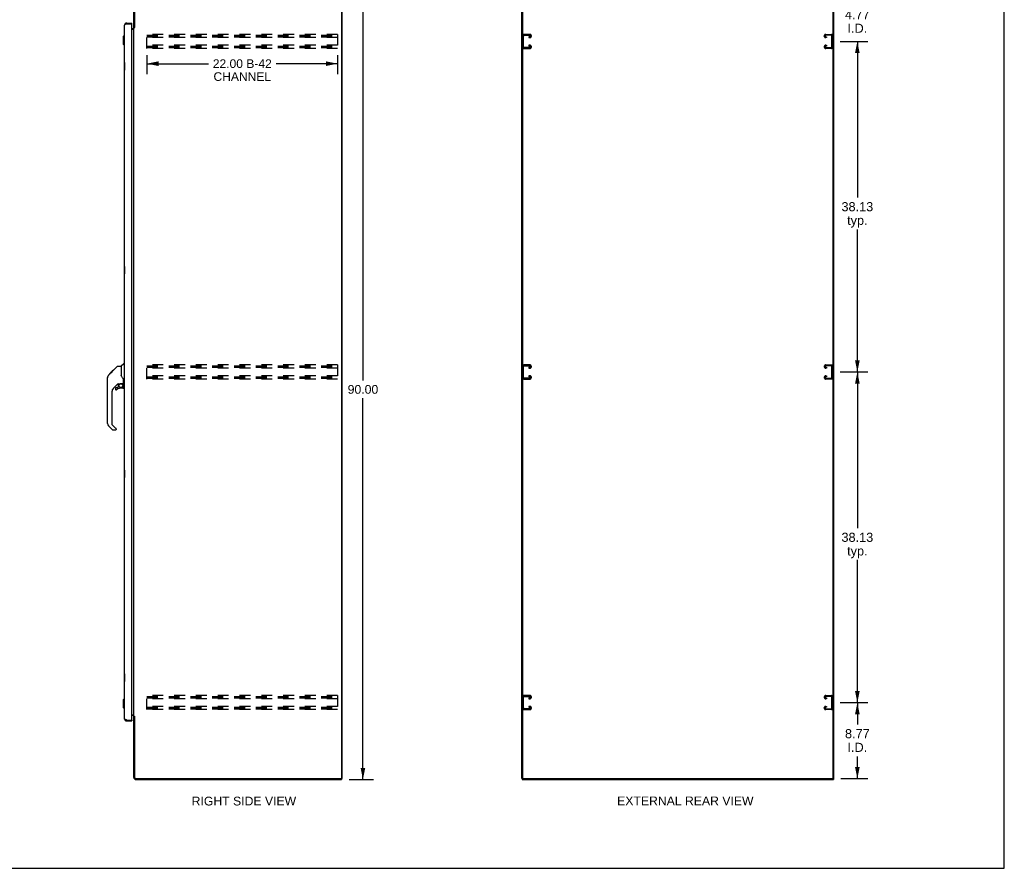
# Model space of a CAD drawing. Header units: inches. Extents: x 0 to 229, y 0 to 148.
# Tile 9 of 11: x 115 to 229, y 0 to 98. Entities that reach past the tile are written whole.
import ezdxf

# ---------------------------------------------------------------- set-up
doc = ezdxf.new("R2010")
doc.units = ezdxf.units.IN
doc.header["$LTSCALE"] = 12.573106
doc.header["$MEASUREMENT"] = 0
doc.linetypes.add('HIDDEN', pattern=[0.2, 0.1, -0.1])
doc.layers.get('0').update_dxf_attribs({"linetype": 'CONTINUOUS'})
doc.layers.add('DEFAULT_2', color=8, linetype='HIDDEN')
doc.layers.add('DIMENSIONS', color=7, linetype='CONTINUOUS')
doc.styles.get("Standard").update_dxf_attribs({"font": 'arial.ttf'})
doc.dimstyles.new('DIMSTYLE_1', dxfattribs={"dimtxt": 1.048879, "dimasz": 1.344717, "dimexe": 0.09, "dimexo": 0.07, "dimgap": 0.039, "dimtad": 0, "dimtih": 1, "dimtoh": 1, "dimzin": 4, "dimdsep": 46, "dimtxsty": 'Standard', "dimblk": '_FILLED', "dimblk1": '_FILLED', "dimblk2": '_FILLED', "dimcen": 0.09, "dimazin": 1, "dimtfac": 1, "dimtdec": 3, "dimtofl": 0, "dimtmove": 0, "dimatfit": 3, "dimldrblk": '_FILLED', "dimfxl": 1, "dimtolj": 1, "dimtzin": 4, "dimarcsym": 0})
doc.dimstyles.new('DIMSTYLE_2', dxfattribs={"dimtxt": 1.008538, "dimasz": 1.344717, "dimexe": 0.09, "dimexo": 0.07, "dimgap": 0.0375, "dimtad": 0, "dimtih": 1, "dimtoh": 1, "dimzin": 4, "dimdsep": 46, "dimtxsty": 'Standard', "dimblk": '_FILLED', "dimblk1": '_FILLED', "dimblk2": '_FILLED', "dimcen": 0.09, "dimazin": 1, "dimtfac": 1, "dimtdec": 3, "dimtofl": 0, "dimtmove": 0, "dimatfit": 3, "dimldrblk": '_FILLED', "dimfxl": 1, "dimtolj": 1, "dimtzin": 4, "dimarcsym": 0})
doc.dimstyles.new('DIMSTYLE_3', dxfattribs={"dimtxt": 0.995091, "dimasz": 1.344717, "dimexe": 0.09, "dimexo": 0.07, "dimgap": 0.037, "dimtad": 0, "dimtih": 1, "dimtoh": 1, "dimzin": 4, "dimdsep": 46, "dimtxsty": 'Standard', "dimblk": '_FILLED', "dimblk1": '_FILLED', "dimblk2": '_FILLED', "dimcen": 0.09, "dimazin": 1, "dimtfac": 1, "dimtdec": 3, "dimtofl": 0, "dimtmove": 0, "dimatfit": 3, "dimldrblk": '_FILLED', "dimfxl": 1, "dimtolj": 1, "dimtzin": 4, "dimarcsym": 0})

# ---------------------------------------------------------------- blocks, each defined once
blk = doc.blocks.new('_FILLED')
at = {"color": 0, "linetype": 'ByBlock'}
blk.add_solid([(0, 0), (-1, 0.2), (-1, -0.2)], dxfattribs=at)
blk = doc.blocks.new('*D3')
at = {"layer": 'DIMENSIONS', "color": 2, "linetype": 'Continuous'}
for p, q in [((153.01, 100.24), (155.83, 100.24)), ((154.62, 100.24), (154.62, 56.25)), ((154.62, 10.24), (154.62, 54.23)), ((153.01, 10.24), (155.83, 10.24))]:
    blk.add_line(p, q, dxfattribs=at)
at = {"layer": 'DIMENSIONS', "color": 2, "linetype": 'Continuous', "xscale": 1.3447171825, "yscale": 1.3447171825, "zscale": 1.3447171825}
for p, rotation in [((154.62, 100.24), 90), ((154.62, 10.24), 270)]:
    blk.add_blockref('_FILLED', p, dxfattribs=dict(at, rotation=rotation))
at = {"layer": 'DIMENSIONS', "color": 2, "linetype": 'Continuous', "insert": (154.62, 55.74), "char_height": 1.009, "width": 3.5243, "attachment_point": 2, "line_spacing_factor": 0.9}
blk.add_mtext('90.00', dxfattribs=at)
blk = doc.blocks.new('*D4')
at = {"layer": 'DIMENSIONS', "color": 2, "linetype": 'Continuous'}
for p, q in [((129.7, 93.79), (129.7, 91.59)), ((151.7, 93.79), (151.7, 91.59)), ((129.7, 92.8), (136.8, 92.8)), ((151.7, 92.8), (144.59, 92.8))]:
    blk.add_line(p, q, dxfattribs=at)
at = {"layer": 'DIMENSIONS', "color": 2, "linetype": 'Continuous', "xscale": 1.3447171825, "yscale": 1.3447171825, "zscale": 1.3447171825, "rotation": 180}
blk.add_blockref('_FILLED', (129.7, 92.8), dxfattribs=at)
at = {"layer": 'DIMENSIONS', "color": 2, "linetype": 'Continuous', "xscale": 1.3447171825, "yscale": 1.3447171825, "zscale": 1.3447171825}
blk.add_blockref('_FILLED', (151.7, 92.8), dxfattribs=at)
at = {"layer": 'DIMENSIONS', "color": 2, "linetype": 'Continuous', "insert": (140.7, 93.3), "char_height": 0.995, "width": 6.7955, "attachment_point": 2, "line_spacing_factor": 0.9}
blk.add_mtext('22.00 B-42\\PCHANNEL', dxfattribs=at)
blk = doc.blocks.new('*D5')
at = {"layer": 'DIMENSIONS', "color": 2, "linetype": 'Continuous'}
for p, q in [((209.67, 19.11), (212.86, 19.11)), ((211.65, 19.11), (211.65, 16.57)), ((211.65, 10.34), (211.65, 12.9)), ((209.76, 10.34), (212.86, 10.34))]:
    blk.add_line(p, q, dxfattribs=at)
at = {"layer": 'DIMENSIONS', "color": 2, "linetype": 'Continuous', "xscale": 1.3447171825, "yscale": 1.3447171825, "zscale": 1.3447171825}
for p, rotation in [((211.65, 19.11), 90), ((211.65, 10.34), 270)]:
    blk.add_blockref('_FILLED', p, dxfattribs=dict(at, rotation=rotation))
at = {"layer": 'DIMENSIONS', "color": 2, "linetype": 'Continuous', "insert": (211.65, 16.05), "char_height": 1.049, "width": 2.8503, "attachment_point": 2, "line_spacing_factor": 0.9}
blk.add_mtext('8.77\\PI.D.', dxfattribs=at)
blk = doc.blocks.new('*D6')
at = {"layer": 'DIMENSIONS', "color": 2, "linetype": 'Continuous'}
for p, q in [((209.67, 57.24), (212.86, 57.24)), ((211.65, 57.24), (211.65, 39.23)), ((211.65, 19.11), (211.65, 35.56)), ((209.67, 19.11), (212.86, 19.11))]:
    blk.add_line(p, q, dxfattribs=at)
at = {"layer": 'DIMENSIONS', "color": 2, "linetype": 'Continuous', "xscale": 1.3447171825, "yscale": 1.3447171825, "zscale": 1.3447171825}
for p, rotation in [((211.65, 57.24), 90), ((211.65, 19.11), 270)]:
    blk.add_blockref('_FILLED', p, dxfattribs=dict(at, rotation=rotation))
at = {"layer": 'DIMENSIONS', "color": 2, "linetype": 'Continuous', "insert": (211.65, 38.7), "char_height": 1.049, "width": 3.6652, "attachment_point": 2, "line_spacing_factor": 0.9}
blk.add_mtext('38.13\\Ptyp.', dxfattribs=at)
blk = doc.blocks.new('*D7')
at = {"layer": 'DIMENSIONS', "color": 2, "linetype": 'Continuous'}
for p, q in [((209.67, 95.36), (212.86, 95.36)), ((211.65, 95.36), (211.65, 77.35)), ((211.65, 57.24), (211.65, 73.68)), ((209.67, 57.24), (212.86, 57.24))]:
    blk.add_line(p, q, dxfattribs=at)
at = {"layer": 'DIMENSIONS', "color": 2, "linetype": 'Continuous', "xscale": 1.3447171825, "yscale": 1.3447171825, "zscale": 1.3447171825}
for p, rotation in [((211.65, 95.36), 90), ((211.65, 57.24), 270)]:
    blk.add_blockref('_FILLED', p, dxfattribs=dict(at, rotation=rotation))
at = {"layer": 'DIMENSIONS', "color": 2, "linetype": 'Continuous', "insert": (211.65, 76.83), "char_height": 1.049, "width": 3.6652, "attachment_point": 2, "line_spacing_factor": 0.9}
blk.add_mtext('38.13\\Ptyp.', dxfattribs=at)
blk = doc.blocks.new('*D8')
at = {"layer": 'DIMENSIONS', "color": 2, "linetype": 'Continuous'}
for p, q in [((211.65, 100.14), (211.65, 102.83)), ((209.76, 100.14), (212.86, 100.14)), ((209.67, 95.36), (212.86, 95.36)), ((211.65, 95.36), (211.65, 92.68))]:
    blk.add_line(p, q, dxfattribs=at)
at = {"layer": 'DIMENSIONS', "color": 2, "linetype": 'Continuous', "xscale": 1.3447171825, "yscale": 1.3447171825, "zscale": 1.3447171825}
for p, rotation in [((211.65, 100.14), 270), ((211.65, 95.36), 90)]:
    blk.add_blockref('_FILLED', p, dxfattribs=dict(at, rotation=rotation))
at = {"layer": 'DIMENSIONS', "color": 2, "linetype": 'Continuous', "insert": (211.65, 98.98), "char_height": 1.049, "width": 2.8503, "attachment_point": 2, "line_spacing_factor": 0.9}
blk.add_mtext('4.77\\PI.D.', dxfattribs=at)

msp = doc.modelspace()

# ---------------------------------------------------------------- linework, layer by layer
at = {"color": 7, "linetype": 'Continuous'}
for p, q in [((228.602, 0), (228.602, 147.919)), ((127.367, 97.49), (127.367, 97.386)), ((127.975, 97.386), (127.955, 97.386)), ((127.975, 97.386), (127.975, 97.49)), ((128.283, 96.999), (128.179, 96.999)), ((126.963, 95.923), (127.081, 96.041)), ((126.963, 95.923), (126.963, 95.057)), ((127.081, 96.041), (127.081, 94.939)), ((127.081, 96.041), (127.121, 96.041)), ((126.963, 95.057), (127.081, 94.939)), ((127.081, 94.939), (127.121, 94.939)), ((127.061, 92.975), (127.061, 92.005)), ((127.121, 92.99), (127.076, 92.99)), ((127.107, 92.89), (127.107, 92.09)), ((127.076, 91.99), (127.121, 91.99)), ((127.061, 69.475), (127.061, 68.505)), ((127.121, 69.49), (127.076, 69.49)), ((127.107, 69.39), (127.107, 68.59)), ((127.076, 68.49), (127.121, 68.49)), ((126.366, 57.929), (126.727, 57.929)), ((126.727, 57.929), (126.727, 56.824)), ((126.733, 57.935), (127.03, 58.232)), ((127.121, 58.244), (127.058, 58.244)), ((125.267, 56.862), (125.545, 57.14)), ((125.373, 57.036), (125.376, 57.039)), ((125.373, 57.036), (125.44, 57.036)), ((125.376, 57.039), (125.443, 57.039)), ((125.377, 57.04), (125.787, 57.449)), ((125.444, 57.04), (125.377, 57.04)), ((125.525, 57.121), (125.458, 57.121)), ((125.545, 57.141), (125.678, 57.274)), ((125.612, 57.207), (125.545, 57.207)), ((125.572, 57.167), (125.545, 57.14)), ((125.694, 57.289), (125.627, 57.289)), ((125.686, 57.282), (125.65, 57.246)), ((125.686, 57.282), (126.31, 57.906)), ((125.77, 57.366), (125.703, 57.366)), ((125.787, 57.449), (125.789, 57.451)), ((125.787, 57.45), (125.854, 57.45)), ((125.854, 57.449), (125.787, 57.449)), ((125.789, 57.451), (125.856, 57.451)), ((126.747, 56.832), (126.727, 56.887)), ((126.776, 56.764), (126.747, 56.832)), ((125.14, 56.002), (125.14, 56.589)), ((125.152, 51.301), (125.152, 56.585)), ((126.338, 55.867), (125.837, 55.366)), ((126.373, 55.857), (126.373, 55.53)), ((126.415, 55.862), (126.503, 55.862)), ((126.68, 55.903), (126.688, 55.903)), ((126.688, 55.903), (126.983, 55.903)), ((126.865, 55.903), (126.945, 55.823)), ((126.937, 55.816), (126.931, 55.809)), ((126.983, 55.684), (127.002, 55.684)), ((127.002, 55.901), (127.002, 56.308)), ((127.002, 55.447), (127.002, 55.684)), ((127.042, 55.862), (127.121, 55.862)), ((125.664, 54.948), (125.664, 51.215)), ((126.058, 55.368), (126.058, 55.249)), ((126.136, 55.447), (126.289, 55.447)), ((126.297, 55.45), (126.369, 55.522)), ((126.924, 55.368), (126.688, 55.368)), ((125.687, 51.159), (126.122, 50.724)), ((125.72, 50.57), (125.267, 51.022)), ((126.058, 50.547), (125.775, 50.547)), ((126.136, 50.69), (126.136, 50.626)), ((127.061, 45.975), (127.061, 45.005)), ((127.121, 45.99), (127.076, 45.99)), ((127.107, 45.89), (127.107, 45.09)), ((127.076, 44.99), (127.121, 44.99)), ((127.061, 22.475), (127.061, 21.505)), ((127.121, 22.49), (127.076, 22.49)), ((127.107, 22.39), (127.107, 21.59)), ((127.076, 21.49), (127.121, 21.49)), ((126.963, 19.423), (127.081, 19.541)), ((126.963, 19.423), (126.963, 18.557)), ((127.081, 19.541), (127.121, 19.541)), ((127.081, 19.541), (127.081, 18.439)), ((126.963, 18.557), (127.081, 18.439)), ((127.081, 18.439), (127.121, 18.439)), ((127.367, 16.99), (127.367, 17.094)), ((127.955, 17.094), (127.975, 17.094)), ((127.975, 17.094), (127.975, 16.99)), ((128.283, 17.48), (128.179, 17.48)), ((152.071, 10.344), (152.179, 10.344)), ((152.127, 10.344), (152.127, 10.24)), ((172.933, 10.344), (173.097, 10.344)), ((172.985, 10.344), (172.985, 10.24)), ((173.037, 10.385), (173.037, 10.344)), ((208.767, 10.344), (208.933, 10.344)), ((208.829, 10.344), (208.829, 10.406)), ((208.881, 10.344), (208.881, 10.24)), ((0, 0), (228.602, 0))]:
    msp.add_line(p, q, dxfattribs=at)
at = {"color": 3, "linetype": 'Continuous'}
for p, q in [((128.179, 96.986), (128.179, 99.993)), ((128.283, 99.994), (128.283, 96.988)), ((152.127, 100.073), (152.127, 10.406)), ((152.179, 100.136), (152.179, 10.344)), ((172.933, 10.344), (172.933, 100.136)), ((173.037, 100.076), (173.037, 10.404)), ((208.829, 100.073), (208.829, 10.406)), ((208.933, 10.344), (208.933, 100.136)), ((127.121, 17.236), (127.121, 97.243)), ((127.367, 97.49), (127.975, 97.49)), ((127.367, 97.386), (127.955, 97.386)), ((127.975, 17.114), (127.975, 97.366)), ((127.975, 96.844), (128.036, 96.844)), ((127.975, 96.792), (128.179, 96.792)), ((128.179, 17.532), (128.179, 96.947)), ((128.179, 96.947), (128.253, 96.947)), ((127.367, 17.094), (127.955, 17.094)), ((127.975, 17.688), (128.179, 17.688)), ((128.036, 17.636), (127.975, 17.636)), ((128.179, 17.532), (128.253, 17.532)), ((128.179, 10.486), (128.179, 17.493)), ((128.269, 17.514), (128.271, 17.51)), ((128.283, 17.492), (128.283, 10.486)), ((127.367, 16.99), (127.975, 16.99)), ((128.425, 10.344), (152.064, 10.344)), ((128.425, 10.24), (152.127, 10.24)), ((172.985, 10.24), (208.881, 10.24)), ((173.097, 10.344), (208.767, 10.344))]:
    msp.add_line(p, q, dxfattribs=at)
for points in [[(127.288, 97.356), (127.273, 97.35), (127.258, 97.344), (127.244, 97.338), (127.23, 97.332), (127.217, 97.326), (127.205, 97.32), (127.193, 97.315), (127.182, 97.309), (127.172, 97.303), (127.162, 97.297), (127.154, 97.291), (127.146, 97.285), (127.139, 97.279), (127.134, 97.273), (127.129, 97.267), (127.125, 97.261), (127.123, 97.255), (127.121, 97.249), (127.121, 97.243)], [(127.367, 97.386), (127.351, 97.38), (127.335, 97.374), (127.319, 97.368), (127.303, 97.362), (127.288, 97.356)], [(128.253, 96.947), (128.255, 96.949), (128.257, 96.95), (128.259, 96.952), (128.26, 96.953), (128.262, 96.955), (128.263, 96.956), (128.264, 96.958), (128.265, 96.959), (128.266, 96.961), (128.267, 96.962), (128.268, 96.963), (128.268, 96.965), (128.269, 96.966)], [(128.269, 96.966), (128.271, 96.97), (128.272, 96.972), (128.273, 96.973), (128.274, 96.975), (128.275, 96.977), (128.276, 96.978), (128.277, 96.98), (128.278, 96.982), (128.28, 96.984), (128.281, 96.986), (128.283, 96.988)], [(127.288, 17.123), (127.273, 17.129), (127.258, 17.135), (127.244, 17.141), (127.23, 17.147), (127.217, 17.153), (127.205, 17.159), (127.193, 17.165), (127.182, 17.171), (127.172, 17.177), (127.162, 17.183), (127.154, 17.189), (127.146, 17.195), (127.139, 17.201), (127.134, 17.207), (127.129, 17.213), (127.125, 17.218), (127.123, 17.224), (127.121, 17.23), (127.121, 17.236)], [(127.367, 17.094), (127.351, 17.1), (127.335, 17.106), (127.319, 17.112), (127.303, 17.118), (127.288, 17.123)], [(128.253, 17.532), (128.255, 17.531), (128.257, 17.529), (128.259, 17.528), (128.26, 17.526), (128.262, 17.525), (128.263, 17.523), (128.264, 17.522), (128.265, 17.52), (128.266, 17.519), (128.267, 17.518), (128.268, 17.516), (128.268, 17.515), (128.269, 17.514)], [(128.271, 17.51), (128.272, 17.508), (128.273, 17.506), (128.274, 17.505), (128.275, 17.503), (128.276, 17.501), (128.277, 17.499), (128.278, 17.498), (128.28, 17.496), (128.281, 17.494), (128.283, 17.492)]]:
    msp.add_lwpolyline(points, dxfattribs=at)
at = {"color": 7, "linetype": 'Continuous'}
for points in [[(127.106, 92.926), (127.106, 92.92), (127.106, 92.914), (127.107, 92.908), (127.107, 92.902), (127.107, 92.896), (127.107, 92.89)], [(127.107, 92.09), (127.107, 92.083), (127.107, 92.077), (127.107, 92.071), (127.106, 92.065), (127.106, 92.059), (127.106, 92.054)], [(127.106, 69.426), (127.106, 69.42), (127.106, 69.414), (127.107, 69.408), (127.107, 69.402), (127.107, 69.396), (127.107, 69.39)], [(127.107, 68.59), (127.107, 68.583), (127.107, 68.577), (127.107, 68.571), (127.106, 68.565), (127.106, 68.559), (127.106, 68.554)], [(126.31, 57.906), (126.318, 57.912), (126.326, 57.918), (126.336, 57.923), (126.345, 57.926), (126.355, 57.928), (126.366, 57.929)], [(125.267, 56.862), (125.248, 56.842), (125.223, 56.809), (125.2, 56.773), (125.182, 56.736), (125.168, 56.696), (125.159, 56.656), (125.153, 56.614), (125.152, 56.585)], [(125.65, 57.246), (125.628, 57.224), (125.606, 57.202), (125.572, 57.167)], [(126.503, 55.862), (126.511, 55.863), (126.519, 55.865), (126.529, 55.868), (126.541, 55.872), (126.554, 55.876), (126.569, 55.882), (126.586, 55.887), (126.603, 55.892), (126.622, 55.896), (126.642, 55.9), (126.661, 55.902), (126.68, 55.903)], [(126.949, 56.479), (126.901, 56.549), (126.852, 56.626), (126.811, 56.697), (126.776, 56.764)], [(126.982, 55.684), (126.982, 55.698), (126.98, 55.712), (126.978, 55.726), (126.974, 55.739), (126.969, 55.752), (126.963, 55.765), (126.956, 55.777), (126.949, 55.788), (126.94, 55.799), (126.931, 55.809)], [(126.945, 55.823), (126.945, 55.823), (126.944, 55.823), (126.943, 55.822), (126.942, 55.821), (126.941, 55.82), (126.937, 55.816)], [(127.002, 56.308), (127.002, 56.332), (126.997, 56.367), (126.988, 56.401), (126.976, 56.433), (126.96, 56.462), (126.949, 56.479)], [(127.106, 45.926), (127.106, 45.92), (127.106, 45.914), (127.107, 45.908), (127.107, 45.902), (127.107, 45.896), (127.107, 45.89)], [(127.107, 45.09), (127.107, 45.083), (127.107, 45.077), (127.107, 45.071), (127.106, 45.065), (127.106, 45.059), (127.106, 45.054)], [(127.106, 22.426), (127.106, 22.42), (127.106, 22.414), (127.107, 22.408), (127.107, 22.402), (127.107, 22.396), (127.107, 22.39)], [(127.107, 21.59), (127.107, 21.583), (127.107, 21.577), (127.107, 21.571), (127.106, 21.565), (127.106, 21.559), (127.106, 21.554)]]:
    msp.add_lwpolyline(points, dxfattribs=at)
msp.add_circle((126.688, 55.663), 0.217, dxfattribs=at)
at = {"color": 3, "linetype": 'Continuous'}
for centre, radius, start, end in [((127.367, 97.243), 0.246, 90, 180), ((127.955, 97.366), 0.02, 0, 90), ((128.036, 96.986), 0.142, 270, 360), ((127.367, 17.236), 0.246, 180, 270), ((127.955, 17.114), 0.02, 270, 360), ((128.036, 17.493), 0.142, 0, 90), ((128.425, 10.486), 0.246, 180, 270), ((128.425, 10.486), 0.142, 180, 270), ((152.064, 10.406), 0.0625, 270, 360), ((173.097, 10.404), 0.06, 180, 270), ((208.767, 10.406), 0.0625, 270, 360)]:
    msp.add_arc(centre, radius, start, end, dxfattribs=at)
at = {"color": 7, "linetype": 'Continuous'}
for centre, radius, start, end in [((127.367, 97.243), 0.142, 90, 131.33874), ((127.285, 97.1), 0.26, 87.38818, 90), ((127.076, 92.975), 0.015, 90, 180), ((127.076, 92.005), 0.015, 180, 270), ((127.106, 92.975), 0.015, 0, 90), ((127.106, 92.005), 0.015, 270, 360), ((127.076, 69.475), 0.015, 90, 180), ((127.106, 69.475), 0.015, 0, 90), ((127.076, 68.505), 0.015, 180, 270), ((127.106, 68.505), 0.015, 270, 360), ((126.747, 57.921), 0.0197, 135, 180), ((127.058, 58.204), 0.0394, 90, 135), ((125.16, 56.589), 0.0197, 110.96309, 180), ((125.16, 56.002), 0.0197, 180, 246.39296), ((126.415, 55.665), 0.197, 90, 127.44051), ((126.806, 55.684), 0.197, 0, 45), ((126.983, 55.923), 0.0197, 270, 360), ((127.042, 55.901), 0.0394, 180, 270), ((126.254, 54.948), 0.591, 135, 180), ((126.136, 55.368), 0.0787, 90, 180), ((126.136, 55.249), 0.0787, 180, 309.5212), ((126.688, 54.58), 0.787, 90, 129.5212), ((126.289, 55.458), 0.0118, 270, 315), ((126.361, 55.53), 0.0118, 315, 360), ((126.924, 55.447), 0.0787, 270, 360), ((125.546, 51.301), 0.394, 180, 225), ((125.743, 51.215), 0.0787, 180, 225), ((125.775, 50.626), 0.0787, 225, 270), ((126.058, 50.626), 0.0787, 270, 360), ((126.089, 50.69), 0.0472, 0, 45), ((127.076, 45.975), 0.015, 90, 180), ((127.106, 45.975), 0.015, 0, 90), ((127.076, 45.005), 0.015, 180, 270), ((127.106, 45.005), 0.015, 270, 360), ((127.076, 22.475), 0.015, 90, 180), ((127.106, 22.475), 0.015, 0, 90), ((127.076, 21.505), 0.015, 180, 270), ((127.106, 21.505), 0.015, 270, 360), ((127.367, 17.236), 0.142, 228.66126, 270), ((127.285, 17.38), 0.26, 270, 272.59366)]:
    msp.add_arc(centre, radius, start, end, dxfattribs=at)
at = {"layer": 'DEFAULT_2', "color": 8, "linetype": 'HIDDEN'}
for p, q in [((129.7, 94.552), (129.7, 96.177)), ((151.7, 96.177), (129.7, 96.177)), ((129.7, 96.073), (151.7, 96.073)), ((129.7, 95.983), (151.7, 95.983)), ((129.7, 95.906), (151.7, 95.906)), ((151.7, 95.802), (129.7, 95.802)), ((151.7, 96.177), (151.7, 94.552)), ((173.048, 95.997), (173.048, 94.732)), ((173.152, 94.746), (173.152, 95.983)), ((173.868, 96.177), (173.228, 96.177)), ((173.242, 96.073), (173.854, 96.073)), ((173.766, 95.906), (173.766, 95.802)), ((173.854, 95.906), (173.766, 95.906)), ((173.766, 95.802), (173.868, 95.802)), ((174.048, 95.982), (174.048, 95.997)), ((207.829, 95.982), (207.829, 95.997)), ((208.009, 96.177), (208.649, 96.177)), ((208.11, 95.802), (208.009, 95.802)), ((208.635, 96.073), (208.023, 96.073)), ((208.023, 95.906), (208.11, 95.906)), ((208.11, 95.906), (208.11, 95.802)), ((208.725, 94.746), (208.725, 95.983)), ((151.7, 94.927), (129.7, 94.927)), ((129.7, 94.823), (151.7, 94.823)), ((129.7, 94.733), (151.7, 94.733)), ((129.7, 94.656), (151.7, 94.656)), ((151.7, 94.552), (129.7, 94.552)), ((173.228, 94.552), (173.868, 94.552)), ((173.854, 94.656), (173.242, 94.656)), ((173.766, 94.927), (173.766, 94.823)), ((173.868, 94.927), (173.766, 94.927)), ((173.766, 94.823), (173.854, 94.823)), ((174.048, 94.732), (174.048, 94.747)), ((207.829, 94.732), (207.829, 94.747)), ((208.009, 94.927), (208.11, 94.927)), ((208.649, 94.552), (208.009, 94.552)), ((208.11, 94.823), (208.023, 94.823)), ((208.023, 94.656), (208.635, 94.656)), ((208.11, 94.927), (208.11, 94.823)), ((129.7, 56.427), (129.7, 58.052)), ((151.7, 58.052), (129.7, 58.052)), ((129.7, 57.948), (151.7, 57.948)), ((151.7, 58.052), (151.7, 56.427)), ((173.868, 58.052), (173.228, 58.052)), ((173.242, 57.948), (173.854, 57.948)), ((208.009, 58.052), (208.649, 58.052)), ((208.635, 57.948), (208.023, 57.948)), ((129.7, 57.858), (151.7, 57.858)), ((129.7, 57.781), (151.7, 57.781)), ((151.7, 57.677), (129.7, 57.677)), ((151.7, 56.802), (129.7, 56.802)), ((173.048, 57.872), (173.048, 56.607)), ((173.152, 56.621), (173.152, 57.858)), ((173.766, 57.781), (173.766, 57.677)), ((173.854, 57.781), (173.766, 57.781)), ((173.766, 57.677), (173.868, 57.677)), ((173.766, 56.802), (173.766, 56.698)), ((173.868, 56.802), (173.766, 56.802)), ((174.048, 57.857), (174.048, 57.872)), ((207.829, 57.857), (207.829, 57.872)), ((208.11, 57.677), (208.009, 57.677)), ((208.009, 56.802), (208.11, 56.802)), ((208.023, 57.781), (208.11, 57.781)), ((208.11, 57.781), (208.11, 57.677)), ((208.11, 56.802), (208.11, 56.698)), ((208.725, 56.621), (208.725, 57.858)), ((129.7, 56.698), (151.7, 56.698)), ((129.7, 56.608), (151.7, 56.608)), ((129.7, 56.531), (151.7, 56.531)), ((151.7, 56.427), (129.7, 56.427)), ((173.228, 56.427), (173.868, 56.427)), ((173.854, 56.531), (173.242, 56.531)), ((173.766, 56.698), (173.854, 56.698)), ((174.048, 56.607), (174.048, 56.622)), ((207.829, 56.607), (207.829, 56.622)), ((208.649, 56.427), (208.009, 56.427)), ((208.11, 56.698), (208.023, 56.698)), ((208.023, 56.531), (208.635, 56.531)), ((151.7, 19.927), (129.7, 19.927)), ((129.7, 18.302), (129.7, 19.927)), ((129.7, 19.823), (151.7, 19.823)), ((129.7, 19.733), (151.7, 19.733)), ((129.7, 19.656), (151.7, 19.656)), ((151.7, 19.552), (129.7, 19.552)), ((151.7, 19.927), (151.7, 18.302)), ((173.048, 19.747), (173.048, 18.482)), ((173.152, 18.496), (173.152, 19.733)), ((173.868, 19.927), (173.228, 19.927)), ((173.242, 19.823), (173.854, 19.823)), ((173.854, 19.656), (173.766, 19.656)), ((173.766, 19.656), (173.766, 19.552)), ((173.766, 19.552), (173.868, 19.552)), ((174.048, 19.732), (174.048, 19.747)), ((207.829, 19.732), (207.829, 19.747)), ((208.009, 19.927), (208.649, 19.927)), ((208.11, 19.552), (208.009, 19.552)), ((208.635, 19.823), (208.023, 19.823)), ((208.023, 19.656), (208.11, 19.656)), ((208.11, 19.656), (208.11, 19.552)), ((208.725, 18.496), (208.725, 19.733)), ((151.7, 18.677), (129.7, 18.677)), ((129.7, 18.573), (151.7, 18.573)), ((129.7, 18.483), (151.7, 18.483)), ((129.7, 18.406), (151.7, 18.406)), ((151.7, 18.302), (129.7, 18.302)), ((173.228, 18.302), (173.868, 18.302)), ((173.854, 18.406), (173.242, 18.406)), ((173.868, 18.677), (173.766, 18.677)), ((173.766, 18.677), (173.766, 18.573)), ((173.766, 18.573), (173.854, 18.573)), ((174.048, 18.482), (174.048, 18.497)), ((207.829, 18.482), (207.829, 18.497)), ((208.009, 18.677), (208.11, 18.677)), ((208.649, 18.302), (208.009, 18.302)), ((208.11, 18.573), (208.023, 18.573)), ((208.023, 18.406), (208.635, 18.406)), ((208.11, 18.677), (208.11, 18.573))]:
    msp.add_line(p, q, dxfattribs=at)
for centre, radius, start, end in [((173.228, 95.997), 0.18, 90, 180), ((173.242, 95.983), 0.09, 90, 180), ((173.854, 95.983), 0.09, 0, 90), ((173.854, 95.996), 0.09, 270, 351.78079), ((173.868, 95.997), 0.18, 0, 90), ((173.868, 95.982), 0.18, 270, 360), ((208.009, 95.997), 0.18, 90, 180), ((208.009, 95.982), 0.18, 180, 270), ((208.023, 95.983), 0.09, 90, 180), ((208.023, 95.996), 0.09, 188.21921, 270), ((208.635, 95.983), 0.09, 0, 90), ((208.649, 95.997), 0.18, 0, 90), ((173.228, 94.732), 0.18, 180, 270), ((173.242, 94.746), 0.09, 180, 270), ((173.854, 94.733), 0.09, 0, 90), ((173.854, 94.746), 0.09, 270, 351.78079), ((173.868, 94.747), 0.18, 0, 90), ((173.868, 94.732), 0.18, 270, 360), ((208.009, 94.747), 0.18, 90, 180), ((208.009, 94.732), 0.18, 180, 270), ((208.023, 94.733), 0.09, 90, 180), ((208.023, 94.746), 0.09, 188.21921, 270), ((208.635, 94.746), 0.09, 270, 360), ((208.649, 94.732), 0.18, 270, 360), ((173.228, 57.872), 0.18, 90, 180), ((173.242, 57.858), 0.09, 90, 180), ((173.854, 57.858), 0.09, 0, 90), ((173.868, 57.872), 0.18, 0, 90), ((208.009, 57.872), 0.18, 90, 180), ((208.023, 57.858), 0.09, 90, 180), ((208.635, 57.858), 0.09, 0, 90), ((208.649, 57.872), 0.18, 0, 90), ((173.854, 57.871), 0.09, 270, 351.78079), ((173.868, 57.857), 0.18, 270, 360), ((173.868, 56.622), 0.18, 0, 90), ((208.009, 57.857), 0.18, 180, 270), ((208.009, 56.622), 0.18, 90, 180), ((208.023, 57.871), 0.09, 188.21921, 270), ((173.228, 56.607), 0.18, 180, 270), ((173.242, 56.621), 0.09, 180, 270), ((173.854, 56.608), 0.09, 0, 90), ((173.854, 56.621), 0.09, 270, 351.78079), ((173.868, 56.607), 0.18, 270, 360), ((208.009, 56.607), 0.18, 180, 270), ((208.023, 56.608), 0.09, 90, 180), ((208.023, 56.621), 0.09, 188.21921, 270), ((208.635, 56.621), 0.09, 270, 360), ((208.649, 56.607), 0.18, 270, 360), ((173.228, 19.747), 0.18, 90, 180), ((173.242, 19.733), 0.09, 90, 180), ((173.854, 19.733), 0.09, 0, 90), ((173.854, 19.746), 0.09, 270, 351.78079), ((173.868, 19.747), 0.18, 0, 90), ((173.868, 19.732), 0.18, 270, 360), ((208.009, 19.747), 0.18, 90, 180), ((208.009, 19.732), 0.18, 180, 270), ((208.023, 19.733), 0.09, 90, 180), ((208.023, 19.746), 0.09, 188.21921, 270), ((208.635, 19.733), 0.09, 0, 90), ((208.649, 19.747), 0.18, 0, 90), ((173.228, 18.482), 0.18, 180, 270), ((173.242, 18.496), 0.09, 180, 270), ((173.854, 18.483), 0.09, 0, 90), ((173.854, 18.496), 0.09, 270, 351.78079), ((173.868, 18.497), 0.18, 0, 90), ((173.868, 18.482), 0.18, 270, 360), ((208.009, 18.497), 0.18, 90, 180), ((208.009, 18.482), 0.18, 180, 270), ((208.023, 18.483), 0.09, 90, 180), ((208.023, 18.496), 0.09, 188.21921, 270), ((208.635, 18.496), 0.09, 270, 360), ((208.649, 18.482), 0.18, 270, 360)]:
    msp.add_arc(centre, radius, start, end, dxfattribs=at)

# ---------------------------------------------------------------- texts
at = {"layer": 'DIMENSIONS', "color": 2, "linetype": 'Continuous', "char_height": 1.00854, "attachment_point": 2, "line_spacing_factor": 0.9}
for s, insert, width in [('RIGHT SIDE VIEW', (140.888, 8.258), 12.02747), ('EXTERNAL REAR VIEW', (191.807, 8.28), 15.7017)]:
    msp.add_mtext(s, dxfattribs=dict(at, insert=insert, width=width))

# ---------------------------------------------------------------- dimensions: what is measured, and where the dimension line sits
at = {"layer": 'DIMENSIONS', "color": 2, "linetype": 'Continuous'}
for base, p1, p2, angle, text, picture, middle in [((211.647, 95.365), (209.693, 100.136), (209.597, 95.365), 270, '<>\\PI.D.', '*D8', (211.647, 97.667)), ((211.646538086, 95.364787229), (209.596536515, 57.239787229), (209.596536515, 95.364787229), 90, '<>\\Ptyp.', '*D7', (211.646538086, 75.515627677)), ((211.646538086, 57.239787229), (209.596536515, 19.114787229), (209.596536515, 57.239787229), 90, '<>\\Ptyp.', '*D6', (211.646538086, 37.390627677)), ((211.647, 19.115), (209.693, 10.344), (209.597, 19.115), 90, '<>\\PI.D.', '*D5', (211.647, 14.737))]:
    dim = msp.add_linear_dim(base=base, p1=p1, p2=p2, angle=angle, text=text, dimstyle='DIMSTYLE_1', dxfattribs=at)
    dim.commit()
    dim.dimension.update_dxf_attribs({"geometry": picture, "text_midpoint": middle, "dimtype": 160})
dim = msp.add_linear_dim(base=(154.622, 100.24), p1=(152.938, 10.24), p2=(152.938, 100.24), angle=90, dimstyle='DIMSTYLE_2', dxfattribs=at)
dim.commit()
dim.dimension.update_dxf_attribs({"geometry": '*D3', "text_midpoint": (154.618, 55.234), "dimtype": 160})
dim = msp.add_linear_dim(base=(151.7, 92.802), p1=(129.7, 91.522), p2=(151.7, 91.522), text='<> B-42\\PCHANNEL', dimstyle='DIMSTYLE_3', dxfattribs=at)
dim.commit()
dim.dimension.update_dxf_attribs({"geometry": '*D4', "text_midpoint": (140.7, 92.056), "dimtype": 160})

doc.saveas('drawing.dxf')
